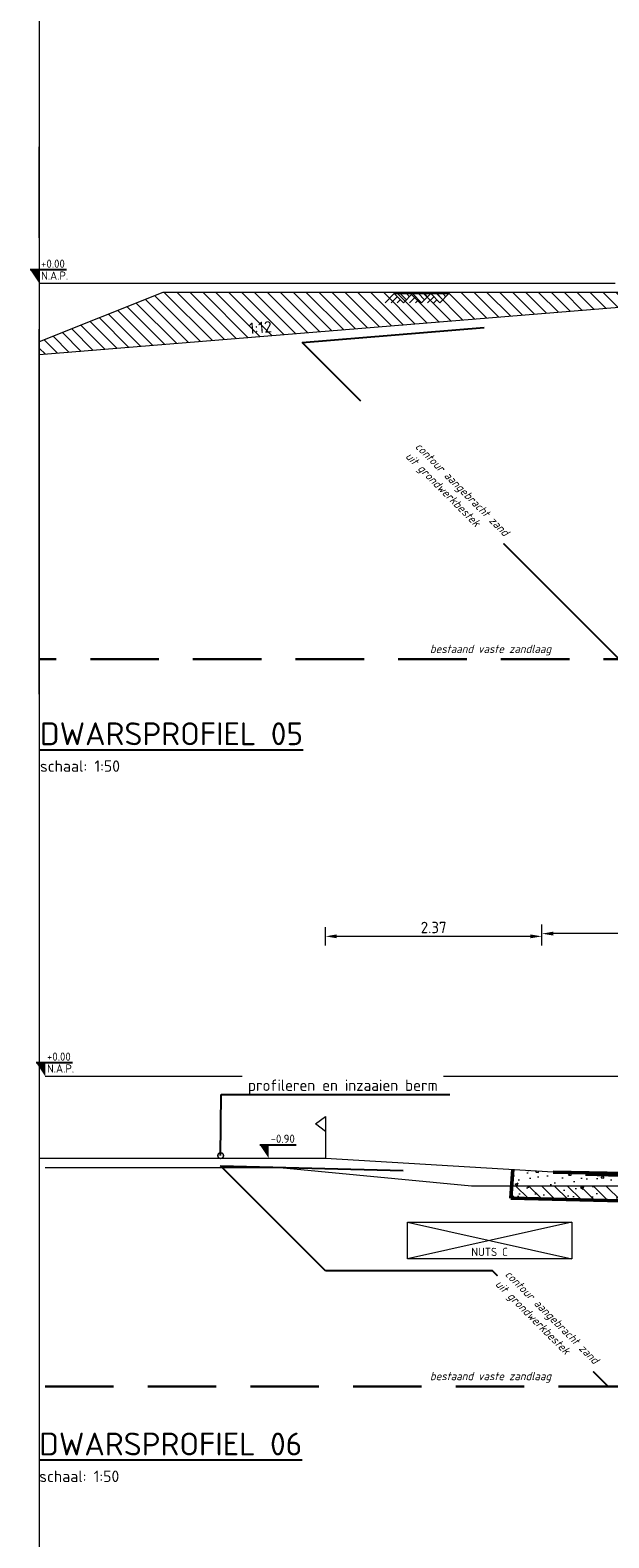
# Model space of a CAD drawing. Header units: metres. Extents: x 240213 to 242719, y 583416 to 583956.
# Tile 17 of 29: x 242676.46 to 242682.81, y 583539.5 to 583556.02. Entities that reach past the tile are written whole.
import ezdxf
from ezdxf import colors
from ezdxf.entities.mleader import LeaderData, LeaderLine
from ezdxf.enums import TextEntityAlignment as Align
from ezdxf.math import Vec2, Vec3

# ---------------------------------------------------------------- set-up
doc = ezdxf.new("R2010")
doc.units = ezdxf.units.M
for name, pattern in [('AL-NAP_LIJN', [15.25, 12, -1.5, 0.25, -1.5]), ('HIDDEN', [0.375, 0.25, -0.125]), ('XX-AFBREEK', [7, 4, -1, 1, -1]), ('XX-HIDDEN', [4, 2, -2])]:
    doc.linetypes.add(name, pattern=pattern)
for name, color, linetype, lineweight in [('B-WE-GW-MAAIVELD-SD', 251, 'Continuous', 13), ('N-WE-GW-BERM-GD', 90, 'Continuous', 20), ('N-WE-GW-GROND_ONTGRAVEN-AD', 252, 'Continuous', 9), ('N-WE-KG-GRENS_PERCEEL-SD', 150, 'Continuous', 20), ('N-WE-VH-NUTS-G', 7, 'nutstrace', 0), ('N-WE-VH-VERHARDING_FUNDERING-GD', 252, 'Continuous', 50), ('N-WE-VH-VERHARDING_MENGGRANULAAT-AD', 7, 'Continuous', 9), ('P- Zanddiepte', 52, 'HIDDEN', 30), ('WG-bs-dp-profiellijn', 251, 'Continuous', 0), ('X-XX-AL-AFBREEKLIJN-G', 7, 'XX-AFBREEK', 18), ('X-XX-AL-M', 7, 'Continuous', 18), ('X-XX-AL-NAP-G', 7, 'AL-NAP_LIJN', 18), ('X-XX-AL-PEILMAAT-SD @ 0.05', 7, 'Continuous', 25), ('X-XX-AL-T18', 10, 'Continuous', 18), ('X-XX-AL-T25', 7, 'Continuous', 25), ('X-XX-AL-TITEL-SD', 4, 'Continuous', 25), ('X-XX-AL-VERWIJZING-T25', 7, 'Continuous', 25)]:
    doc.layers.add(name, color=color, linetype=linetype, lineweight=lineweight)
doc.layers.add('Hulp', color=6, linetype='Continuous', lineweight=0, plot=False)
doc.layers.add('N-WE-GW-BODEM_ZAND-GD', color=7, linetype='XX-HIDDEN', lineweight=25, true_color=0xa3a300)
doc.styles.add('NLCS', font='isocpeur.ttf')
doc.styles.add('NLCS-ISO', font='NLCS-ISO.ttf')
doc.styles.add('NLCS-ISO-ANNOTATIEF-T25', font='NLCS-ISO.ttf', dxfattribs={"height": 2.5})
doc.styles.add('NLCS-ISO-M200-T18_CURSIEF', font='NLCS-ISO.ttf', dxfattribs={"oblique": 15, "height": 0.36})
doc.styles.add('NLCS-ISO-M50-T25', font='NLCS-ISO.ttf', dxfattribs={"height": 0.125})
doc.linetypes.add('nutstrace', pattern='A,2.5,-2.5,["NUTS",Standard,S=1,R=0,X=-1.25,Y=-0.5],-3.75', length=8.75)
doc.dimstyles.new('NLCS-M50-T25-PIJL_L2_H1', dxfattribs={"dimscale": 0.05, "dimtxt": 0.125, "dimasz": 2.5, "dimexe": 2, "dimexo": 2, "dimgap": 0.7, "dimtad": 1, "dimzin": 0, "dimdsep": 46, "dimtxsty": 'NLCS-ISO-M50-T25', "dimcen": 2.5, "dimdle": 2, "dimclrd": 256, "dimclre": 256, "dimclrt": 7, "dimadec": 1, "dimazin": 0, "dimtfac": 1, "dimtmove": 0, "dimatfit": 3, "dimfxl": 2, "dimfxlon": 1, "dimtfillclr": 256, "dimtolj": 1, "dimtzin": 0, "dimlwd": -1, "dimlwe": -1, "dimarcsym": 0})
pattern_1 = [(135, (0, 0), (-0.070710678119, -0.070710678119), [])]

# ---------------------------------------------------------------- blocks, each defined once
blk = doc.blocks.new('*U35')
at = {"flags": 128}
blk.add_lwpolyline([(0, 0.295), (-0.108, 0.377), (0, 0.46), (0, 0)], dxfattribs=at)
blk = doc.blocks.new('_DotSmall')
at = {"color": 0, "linetype": 'ByBlock', "const_width": 0.5}
blk.add_lwpolyline([(-0.0625, 0, 1), (0.0625, 0, 1)], format="xyb", close=True, dxfattribs=at)
blk = doc.blocks.new('*D105')
at = {"layer": 'Defpoints', "color": 0, "transparency": 16777216}
for p in [(242682.072, 583546.12), (242682.072, 583543.516), (242684.756, 583543.48)]:
    blk.add_point(p, dxfattribs=at)
at = {"layer": 'X-XX-AL-M', "transparency": 16777216}
for p, q in [((242682.072, 583546.02), (242682.072, 583546.22)), ((242684.631, 583546.12), (242682.197, 583546.12)), ((242684.756, 583546.02), (242684.756, 583546.22))]:
    blk.add_line(p, q, dxfattribs=at)
for points in [[(242682.197, 583546.141), (242682.197, 583546.099), (242682.072, 583546.12)], [(242684.631, 583546.141), (242684.631, 583546.099), (242684.756, 583546.12)]]:
    blk.add_solid(points, dxfattribs=at)
at = {"layer": 'X-XX-AL-M', "color": 7, "transparency": 16777216, "insert": (242683.414, 583546.322), "char_height": 0.125, "attachment_point": 5, "style": 'NLCS-ISO-M50-T25'}
blk.add_mtext('\\A1;2.68\\Pberm', dxfattribs=at)
blk = doc.blocks.new('*D108')
at = {"layer": 'Defpoints', "color": 0, "transparency": 16777216}
for p in [(242679.7, 583546.09), (242679.7, 583543.887), (242682.072, 583543.516)]:
    blk.add_point(p, dxfattribs=at)
at = {"layer": 'X-XX-AL-M', "transparency": 16777216}
for p, q in [((242679.7, 583545.99), (242679.7, 583546.19)), ((242681.947, 583546.09), (242679.825, 583546.09)), ((242682.072, 583545.99), (242682.072, 583546.19))]:
    blk.add_line(p, q, dxfattribs=at)
for points in [[(242679.825, 583546.111), (242679.825, 583546.069), (242679.7, 583546.09)], [(242681.947, 583546.111), (242681.947, 583546.069), (242682.072, 583546.09)]]:
    blk.add_solid(points, dxfattribs=at)
at = {"layer": 'X-XX-AL-M', "color": 7, "transparency": 16777216, "insert": (242680.886, 583546.187), "char_height": 0.125, "attachment_point": 5, "style": 'NLCS-ISO-M50-T25'}
blk.add_mtext('\\A1;2.37', dxfattribs=at)
blk = doc.blocks.new('SAL-PEILMAAT_INFRACAD_R01-SOD')
blk.add_line((-2, 3), (6, 3))
blk.add_solid([(-2, 3), (0, 3), (0, 0)])
at = {"style": 'NLCS-ISO'}
for tag, p in [('...', (0.4, 3.4)), ('REF', (0.4, 0.8))]:
    blk.add_attdef(tag, p, '', height=1.8, dxfattribs=at)
blk = doc.blocks.new('SGW-MAAIVELD-D')
for p, q in [((-6, 0), (-8, -2)), ((-6, 0), (6, 0)), ((-6, 0), (-4, -2)), ((-3.33, -1.33), (-4.67, 0)), ((-2.67, -0.67), (-3.33, 0)), ((-5.33, -0.67), (-6.67, -2)), ((-4.67, -1.33), (-5.33, -2)), ((-2, 0), (-4, -2)), ((-1.33, -0.67), (-2.67, -2)), ((-2, 0), (0, -2)), ((-0.67, -1.33), (-1.33, -2)), ((0.67, -1.33), (-0.67, 0)), ((2, 0), (0, -2)), ((1.33, -0.67), (0.67, 0)), ((2.67, -0.67), (1.33, -2)), ((2, 0), (4, -2)), ((3.33, -1.33), (2.67, -2)), ((4.67, -1.33), (3.33, 0)), ((6, 0), (4, -2)), ((5.33, -0.67), (4.67, 0))]:
    blk.add_line(p, q)
blk = doc.blocks.new('SAL-PEILMAAT_INFRACAD_H01-SOD')
blk.add_line((-2, 3), (6, 3))
blk.add_solid([(-2, 3), (0, 3), (0, 0)])
at = {"style": 'NLCS-ISO'}
blk.add_attdef('...', (0.4, 3.4), '', height=1.8, dxfattribs=at)

msp = doc.modelspace()

# ---------------------------------------------------------------- hatches: boundary and pattern name
at = {"layer": 'N-WE-GW-GROND_ONTGRAVEN-AD'}
h = msp.add_hatch(dxfattribs=at)
h.set_pattern_fill('AGW-WERK_ONTGRAVEN', color=256, scale=0.02, pattern_type=2)
h.set_pattern_definition(pattern_1)
h.paths.add_polyline_path([(242690.505, 583553.123), (242690.028, 583553.111), (242690.028, 583553.061), (242690.328, 583553.069), (242690.328, 583552.769)])
h.paths.add_polyline_path([(242689.474, 583552.747), (242686.835, 583552.681), (242687.713, 583550.926), (242688.563, 583550.926)])
h.paths.add_polyline_path([(242690.328, 583553.069), (242689.019, 583553.146), (242677.918, 583553.146), (242676.564, 583552.604), (242676.564, 583552.463), (242682.918, 583552.983), (242683.348, 583552.998), (242683.548, 583552.599), (242683.708, 583552.603), (242690.328, 583552.769)])
h = msp.add_hatch(dxfattribs=at)
h.set_pattern_fill('AGW-WERK_ONTGRAVEN', color=256, scale=0.02, pattern_type=2)
h.set_pattern_definition(pattern_1)
h.paths.add_polyline_path([(242684.398, 583543.357), (242681.741, 583543.357), (242681.731, 583543.221), (242684, 583543.165), (242684.082, 583543.087), (242684.398, 583543.079)])
edge = h.paths.add_edge_path()
edge.add_line((242689.84, 583543.353), (242685.298, 583543.357))
edge.add_line((242685.298, 583543.357), (242684.398, 583543.357))
edge.add_line((242684.398, 583543.357), (242684.398, 583543.079))
edge.add_line((242684.398, 583543.079), (242689.92, 583542.941))
edge.add_line((242689.92, 583542.941), (242690.375, 583542.03))
edge.add_line((242690.375, 583542.03), (242691.225, 583542.03))
edge.add_line((242691.225, 583542.03), (242691.855, 583543.29))
edge.add_arc((242691.938, 583559.384), 16.094, 269.7062, 278.2613)
edge.add_line((242694.25, 583543.457), (242693.2, 583543.357))
edge.add_line((242693.2, 583543.357), (242689.84, 583543.353))
h.paths.add_polyline_path([(242688.594, 583542.974), (242685.974, 583543.04), (242686.875, 583541.237), (242687.725, 583541.237)])
at = {"layer": 'N-WE-VH-VERHARDING_MENGGRANULAAT-AD'}
h = msp.add_hatch(dxfattribs=at)
h.set_pattern_fill('AVH-FUNDERING_GRANULAAT_MENG_01', color=256, scale=0.05, pattern_type=2)
h.set_pattern_definition([(50, (242683.23172, 583544.50852), (0.35863, -0.031376), [0.0375, -0.4125]), (355, (242683.23172, 583544.50852), (-0.069376, 0.376096), [0.03, -0.33]), (100.451, (242683.2616, 583544.5059), (0.289255, 0.34472), [0.03187, -0.35057]), (46.184, (242683.2317, 583544.60852), (0.53362, -0.08276), [0.05625, -0.61875]), (96.636, (242683.2762, 583544.60163), (0.46733, 0.48706), [0.0478, -0.52586]), (351.184, (242683.2317, 583544.6085), (0.46733, 0.48706), [0.045, -0.495]), (21, (242683.28172, 583544.58352), (0.298454, -0.20131), [0.0375, -0.4125]), (326, (242683.28172, 583544.58352), (0.12166, 0.362575), [0.03, -0.33]), (71.451, (242683.3066, 583544.56675), (0.42011, 0.161265), [0.03187, -0.35057]), (37.5, (242683.23172, 583544.50852), (0.00608, 0.166447), [0, -0.326, 0, -0.335, 0, -0.33125]), (7.5, (242683.23172, 583544.50852), (0.131535, 0.197206), [0, -0.191, 0, -0.3185, 0, -0.12625]), (327.5, (242683.12022, 583544.50852), (0.266911, -0.0112774), [0, -0.125, 0, -0.39, 0, -0.5175]), (317.5, (242683.07022, 583544.50852), (0.291593, 0.050052), [0, -0.1625, 0, -0.259, 0, -0.3675])])
h.paths.add_polyline_path([(242684, 583543.165), (242684.082, 583543.087), (242684.398, 583543.079), (242684.398, 583543.379), (242684.691, 583543.372), (242684.692, 583543.442), (242684.759, 583543.44), (242684.76, 583543.458), (242682.197, 583543.507), (242681.754, 583543.539), (242681.731, 583543.221)])

# ---------------------------------------------------------------- linework, layer by layer
at = {"layer": 'Hulp', "flags": 128}
msp.add_lwpolyline([(242676.564, 583599.502), (242676.564, 583416.099)], dxfattribs=at)
msp.add_lwpolyline([(242676.564, 583599.502), (242676.564, 583416.099)], dxfattribs=at)
at = {"layer": 'N-WE-GW-BERM-GD'}
for points in [[(242683.918, 583553.018), (242682.918, 583552.983), (242676.564, 583552.463)], [(242682.197, 583543.507), (242679.7, 583543.657), (242676.564, 583543.657)]]:
    msp.add_lwpolyline(points, dxfattribs=at)
at = {"layer": 'N-WE-GW-BODEM_ZAND-GD'}
for points in [[(242682.918, 583549.126), (242679.445, 583552.599), (242683.801, 583552.955), (242696.054, 583553.262), (242691.918, 583549.126)], [(242682.8, 583541.157), (242681.531, 583542.426), (242679.7, 583542.426), (242678.551, 583543.576), (242693.837, 583543.193), (242691.8, 583541.157)]]:
    msp.add_lwpolyline(points, dxfattribs=at)
at = {"layer": 'N-WE-VH-NUTS-G'}
for p, q in [((242680.6, 583542.957), (242682.4, 583542.557)), ((242682.4, 583542.957), (242680.6, 583542.557))]:
    msp.add_line(p, q, dxfattribs=at)
msp.add_lwpolyline([(242680.6, 583542.957), (242682.4, 583542.957), (242682.4, 583542.557), (242680.6, 583542.557)], close=True, dxfattribs=at)
at = {"layer": 'N-WE-VH-VERHARDING_FUNDERING-GD'}
for points in [[(242681.754, 583543.539), (242681.731, 583543.221)], [(242684.691, 583543.372), (242684.692, 583543.442), (242684.759, 583543.44), (242684.76, 583543.458), (242682.197, 583543.507)], [(242681.731, 583543.221), (242684, 583543.165)]]:
    msp.add_lwpolyline(points, dxfattribs=at)
at = {"layer": 'P- Zanddiepte', "ltscale": 3}
for points in [[(242698.124, 583549.126), (242676.564, 583549.126)], [(242676.629, 583541.157), (242699.891, 583541.157)]]:
    msp.add_lwpolyline(points, dxfattribs=at)
at = {"layer": 'WG-bs-dp-profiellijn', "lineweight": 0}
for points in [[(242698.124, 583552.846), (242697.778, 583552.846), (242696.278, 583553.146), (242677.918, 583553.146), (242676.564, 583552.604)], [(242676.629, 583543.557), (242679.2, 583543.557), (242681.3, 583543.357), (242693.2, 583543.357), (242695.3, 583543.557), (242699.891, 583543.557)]]:
    msp.add_lwpolyline(points, dxfattribs=at)
at = {"layer": 'X-XX-AL-AFBREEKLIJN-G'}
for points in [[(242676.564, 583548.743), (242676.564, 583554.946)], [(242676.564, 583546.422), (242676.564, 583539.756)]]:
    msp.add_lwpolyline(points, dxfattribs=at)
at = {"layer": 'X-XX-AL-NAP-G'}
for points in [[(242698.124, 583553.246), (242676.564, 583553.246)], [(242676.629, 583544.557), (242699.891, 583544.557)]]:
    msp.add_lwpolyline(points, dxfattribs=at)

# ---------------------------------------------------------------- block references
at = {"layer": 'B-WE-GW-MAAIVELD-SD', "xscale": 0.05, "yscale": 0.05}
msp.add_blockref('SGW-MAAIVELD-D', (242680.754, 583553.133), dxfattribs=at)
at = {"layer": 'N-WE-KG-GRENS_PERCEEL-SD'}
msp.add_blockref('*U35', (242679.7, 583543.657), dxfattribs=at)
at = {"layer": 'X-XX-AL-PEILMAAT-SD @ 0.05', "xscale": 0.05, "yscale": 0.05, "zscale": 0.05}
for p in [(242676.564, 583553.246), (242676.629, 583544.557)]:
    msp.add_blockref('SAL-PEILMAAT_INFRACAD_R01-SOD', p, dxfattribs=at).add_auto_attribs({'...': '+0.00', 'REF': 'N.A.P.'})

# ---------------------------------------------------------------- texts
at = {"layer": 'X-XX-AL-T25', "linetype": 'Continuous', "style": 'NLCS'}
msp.add_text('1:12', height=0.125, rotation=4.6846, dxfattribs=at).set_placement((242678.995, 583552.662), align=Align.BOTTOM_CENTER)
at = {"layer": 'X-XX-AL-TITEL-SD', "char_height": 0.25, "attachment_point": 1, "style": 'NLCS'}
for s, insert in [('{\\LDWARSPROFIEL 05\\P\\H0.5x;\\lschaal: 1:50}', (242676.572, 583548.435)), ('{\\LDWARSPROFIEL 06\\P\\H0.5x;\\lschaal: 1:50}', (242676.564, 583540.652))]:
    msp.add_mtext_dynamic_manual_height_columns(s, width=8.84101, gutter_width=12.5, heights=[0], dxfattribs=dict(at, insert=insert))
at = {"layer": 'X-XX-AL-VERWIJZING-T25', "insert": (242681.299, 583542.677), "char_height": 0.09, "attachment_point": 1, "style": 'NLCS-ISO-ANNOTATIEF-T25'}
msp.add_mtext_dynamic_manual_height_columns('NUTS C', width=0.41114, gutter_width=0.625, heights=[0], dxfattribs=at)

# ---------------------------------------------------------------- dimensions: what is measured, and where the dimension line sits
at = {"layer": 'X-XX-AL-M'}
dim = msp.add_linear_dim(base=(242682.072, 583546.12), p1=(242684.756, 583543.48), p2=(242682.072, 583543.516), angle=180, text='<>\\Pberm', dimstyle='NLCS-M50-T25-PIJL_L2_H1', dxfattribs=at)
dim.commit()
dim.dimension.update_dxf_attribs({"geometry": '*D105', "text_midpoint": (242683.414, 583546.322)})

# ---------------------------------------------------------------- next in the draw order: texts
at = {"layer": 'X-XX-AL-T18', "insert": (242680.552, 583551.324), "char_height": 0.09, "attachment_point": 7, "rotation": 315, "style": 'NLCS-ISO-M200-T18_CURSIEF', "bg_fill": 2}
msp.add_mtext('contour aangebracht zand\\Puit grondwerkbestek', dxfattribs=at)
at = {"layer": 'X-XX-AL-T18', "char_height": 0.09, "attachment_point": 7, "style": 'NLCS-ISO-M200-T18_CURSIEF', "bg_fill": 2}
for insert in [(242680.845, 583549.168), (242680.845, 583541.199)]:
    msp.add_mtext('bestaand vaste zandlaag', dxfattribs=dict(at, insert=insert))

# ---------------------------------------------------------------- next in the draw order: leaders
at = {"layer": 'X-XX-AL-T25'}
ml = msp.add_multileader_mtext('Standard', dxfattribs=at)
ml.set_content('profileren en inzaaien berm', color=256, style='NLCS-ISO-M50-T25')
ml.set_leader_properties(color=256, lineweight=-1)
ml.set_arrow_properties(name='DOTSMALL')
ml.build(insert=Vec2(0, 0))
ml.multileader.update_dxf_attribs({"text_left_attachment_type": 5, "text_right_attachment_type": 5, "dogleg_length": 0.248, "arrow_head_size": 0.125})
ctx = ml.context
ctx.base_point, ctx.char_height, ctx.arrow_head_size, ctx.landing_gap_size, ctx.plane_origin = Vec3(242678.806, 583544.358), 0.125, 0.125, 0.045, Vec3(242679.556, 583543.898)
ctx.left_attachment, ctx.right_attachment = 5, 5
notes = []
notes.append((ctx, [(0, (1, 1, 0), (242678.557, 583544.358), (1, 0), 0.248, [(0, [(242678.552, 583543.687)], 0, [])])]))
ctx.mtext.insert, ctx.mtext.flow_direction = Vec3(242678.851, 583544.521), 5
ctx.mtext.has_bg_fill, ctx.mtext.bg_color, ctx.mtext.bg_scale_factor, ctx.mtext.bg_transparency, ctx.mtext.use_window_bg_color = 1, -1027028792, 1.5, 0, 1
for ctx, leaders in notes:
    for number, flags, end, landing, length, lines in leaders:
        leader = LeaderData()
        leader.index, (leader.has_last_leader_line, leader.has_dogleg_vector, leader.attachment_direction) = number, flags
        leader.last_leader_point, leader.dogleg_vector, leader.dogleg_length = Vec3(end), Vec3(landing), length
        for number, points, colour, breaks in lines:
            line = LeaderLine()
            line.index, line.vertices, line.color, line.breaks = number, Vec3.list(points), colors.encode_raw_color(colour), breaks
            leader.lines.append(line)
        ctx.leaders.append(leader)

# ---------------------------------------------------------------- next in the draw order: block references
at = {"layer": 'X-XX-AL-PEILMAAT-SD @ 0.05', "linetype": 'Continuous', "xscale": 0.05, "yscale": 0.05, "zscale": 0.05}
msp.add_blockref('SAL-PEILMAAT_INFRACAD_H01-SOD', (242679.08, 583543.657), dxfattribs=at).add_auto_attribs({'...': '-0.90'})

# ---------------------------------------------------------------- next in the draw order: texts
at = {"layer": 'X-XX-AL-T18', "insert": (242681.536, 583542.253), "char_height": 0.09, "attachment_point": 7, "rotation": 315, "style": 'NLCS-ISO-M200-T18_CURSIEF', "bg_fill": 2}
msp.add_mtext('contour aangebracht zand\\Puit grondwerkbestek', dxfattribs=at)

# ---------------------------------------------------------------- next in the draw order: dimensions: what is measured, and where the dimension line sits
at = {"layer": 'X-XX-AL-M'}
dim = msp.add_linear_dim(base=(242679.7, 583546.09), p1=(242682.072, 583543.516), p2=(242679.7, 583543.887), angle=180, dimstyle='NLCS-M50-T25-PIJL_L2_H1', override={"dimtmove": 1}, dxfattribs=at)
dim.commit()
dim.dimension.update_dxf_attribs({"geometry": '*D108', "text_midpoint": (242680.886, 583546.187)})

doc.saveas('drawing.dxf')
